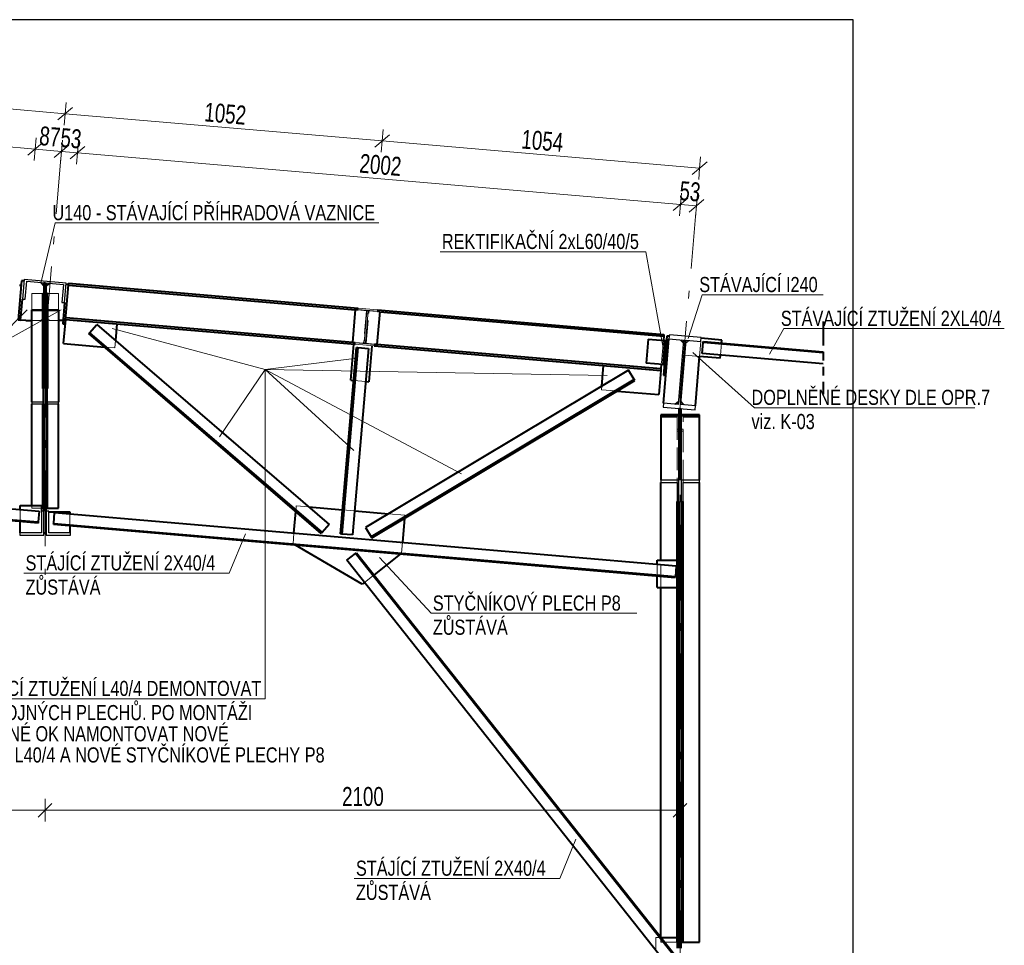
# Model space of a CAD drawing. Header units: metres. Extents: x 217 to 322, y -6 to 53.
# Tile 5 of 39: x 247 to 260, y 1 to 13. Entities that reach past the tile are written whole.
import ezdxf

# ---------------------------------------------------------------- set-up
doc = ezdxf.new("R2010")
doc.units = ezdxf.units.M
for name, pattern in [('__RA_15', [1.7, 1, -0.3, 0.1, -0.3]), ('__RA_2', [0.4, 0.3, -0.1]), ('__RA_4', [0.6, 0.3, -0.1, 0, -0.1, 0, -0.1])]:
    doc.linetypes.add(name, pattern=pattern)
for name, color, linetype, lineweight in [('OSY', 204, '__RA_15', 13), ('POPIS', 7, 'Continuous', 13), ('Standard', 7, 'Continuous', 40), ('VYZTUZ', 11, 'Continuous', 50)]:
    doc.layers.add(name, color=color, linetype=linetype, lineweight=lineweight)
doc.styles.add('ARIAL', font='ARIAL.TTF')

msp = doc.modelspace()

# ---------------------------------------------------------------- linework, layer by layer
at = {"layer": 'OSY', "color": 204, "linetype": '__RA_15', "lineweight": 13}
for p, q in [((246.953, 8.585), (247.162, 11.016)), ((255.353, 7.865), (255.562, 10.296)), ((246.953, 8.585), (246.953, 5.505)), ((255.353, 7.865), (255.353, -0.015))]:
    msp.add_line(p, q, dxfattribs=at)
at = {"layer": 'Standard', "color": 204, "linetype": 'Continuous', "lineweight": 13}
for p, q in [((247.088, 10.16), (246.902, 9.382)), ((251.368, 10.16), (247.088, 10.16)), ((252.179, 9.779), (254.899, 9.779)), ((254.899, 9.779), (255.13, 8.508)), ((255.645, 9.208), (255.459, 8.63)), ((257.244, 9.208), (255.645, 9.208)), ((246.157, 8.449), (247.166, 9.012)), ((246.717, 9.009), (246.157, 8.449)), ((247.839, 8.762), (249.862, 8.221)), ((256.724, 8.762), (256.538, 8.424)), ((259.642, 8.762), (256.724, 8.762)), ((251.04, 8.368), (249.862, 8.221)), ((255.524, 8.445), (256.336, 7.716)), ((249.862, 8.221), (249.26, 7.332)), ((249.862, 8.221), (251.037, 7.149)), ((249.862, 8.221), (254.388, 8.142)), ((249.862, 8.221), (252.462, 6.839)), ((249.862, 8.221), (249.862, 3.867)), ((259.254, 7.716), (256.336, 7.716)), ((249.39, 5.526), (249.602, 6.047)), ((251.376, 5.734), (252.059, 4.996)), ((246.67, 5.526), (249.39, 5.526)), ((252.059, 4.996), (254.779, 4.996)), ((245.453, 3.867), (249.862, 3.867)), ((253.762, 1.489), (253.974, 2.009)), ((251.042, 1.489), (253.762, 1.489))]:
    msp.add_line(p, q, dxfattribs=at)
at = {"layer": 'Standard', "color": 1, "linetype": 'Continuous', "lineweight": 40}
for p, q in [((246.641, 9.395), (246.596, 8.877)), ((246.673, 9.392), (246.641, 9.395)), ((246.616, 9.337), (246.636, 9.335)), ((246.937, 9.327), (246.898, 9.373)), ((246.937, 9.368), (246.937, 8.866)), ((246.937, 9.368), (246.953, 9.368)), ((246.969, 8.866), (246.969, 9.367)), ((247.009, 9.363), (246.969, 9.327)), ((247.218, 8.823), (247.263, 9.341)), ((247.263, 9.341), (247.231, 9.344)), ((247.262, 9.336), (251.06, 9.011)), ((247.263, 9.341), (247.264, 9.361)), ((247.264, 9.361), (251.094, 9.033)), ((246.628, 8.874), (246.652, 9.153)), ((246.921, 9.124), (246.921, 9.225)), ((246.921, 9.225), (246.937, 9.225)), ((246.921, 9.124), (246.937, 9.124)), ((246.921, 7.971), (246.921, 9.124)), ((246.985, 9.225), (246.969, 9.225)), ((246.969, 9.124), (246.985, 9.124)), ((246.985, 9.124), (246.985, 9.225)), ((246.985, 9.124), (246.985, 7.971)), ((246.777, 7.787), (246.777, 9.011)), ((246.777, 9.011), (246.921, 9.011)), ((246.985, 9.011), (247.129, 9.011)), ((247.129, 9.011), (247.129, 7.787)), ((247.21, 9.105), (247.186, 8.826)), ((251.023, 8.578), (251.061, 9.016)), ((251.061, 9.016), (251.093, 9.013)), ((251.379, 8.989), (251.342, 8.55)), ((251.348, 8.991), (251.379, 8.989)), ((251.349, 9.011), (255.139, 8.686)), ((246.596, 8.877), (246.628, 8.874)), ((246.698, 8.868), (246.628, 8.874)), ((246.698, 8.868), (246.777, 8.868)), ((246.937, 8.866), (246.937, 7.971)), ((246.969, 7.971), (246.969, 8.866)), ((247.19, 8.868), (247.129, 8.868)), ((247.198, 8.564), (247.225, 8.883)), ((247.223, 8.883), (251.053, 8.555)), ((247.225, 8.908), (251.023, 8.583)), ((251.379, 8.983), (255.137, 8.661)), ((246.937, 8.748), (246.969, 8.748)), ((247.186, 8.826), (247.218, 8.823)), ((247.542, 8.707), (247.635, 8.817)), ((247.635, 8.817), (250.71, 6.172)), ((247.901, 8.825), (247.882, 8.604)), ((247.531, 8.695), (247.542, 8.707)), ((250.606, 6.051), (247.531, 8.695)), ((247.542, 8.707), (250.616, 6.063)), ((254.933, 8.624), (254.905, 8.305)), ((254.933, 8.624), (255.152, 8.605)), ((255.152, 8.605), (255.125, 8.286)), ((255.137, 8.661), (255.132, 8.607)), ((255.177, 8.663), (255.133, 8.145)), ((255.139, 8.686), (255.137, 8.661)), ((255.152, 8.605), (255.172, 8.603)), ((255.164, 8.142), (255.206, 8.628)), ((255.209, 8.66), (255.177, 8.663)), ((255.36, 8.615), (255.397, 8.572)), ((255.904, 8.611), (255.632, 8.634)), ((255.9, 8.571), (255.904, 8.611)), ((247.198, 8.564), (247.737, 8.518)), ((250.862, 6.046), (251.073, 8.513)), ((251.089, 8.512), (250.878, 6.044)), ((250.996, 8.078), (251.037, 8.556)), ((251.233, 8.499), (251.021, 6.032)), ((251.055, 8.575), (251.023, 8.578)), ((251.073, 8.513), (251.089, 8.512)), ((251.089, 8.512), (251.233, 8.499)), ((251.276, 8.536), (251.235, 8.057)), ((251.308, 8.533), (255.098, 8.208)), ((251.342, 8.55), (251.31, 8.553)), ((251.342, 8.555), (255.1, 8.233)), ((255.647, 8.432), (255.66, 8.576)), ((255.66, 8.576), (255.661, 8.591)), ((257.244, 8.44), (255.66, 8.576)), ((255.661, 8.591), (257.244, 8.456)), ((255.555, 7.74), (255.612, 8.395)), ((255.883, 8.372), (255.612, 8.395)), ((257.244, 8.295), (255.647, 8.432)), ((255.883, 8.372), (255.887, 8.412)), ((254.672, 8.213), (251.192, 6.131)), ((254.317, 8.001), (254.34, 8.273)), ((254.746, 8.09), (254.672, 8.213)), ((255.125, 8.286), (254.905, 8.305)), ((255.098, 8.208), (255.07, 7.889)), ((255.1, 8.233), (255.098, 8.208)), ((255.105, 8.288), (255.1, 8.233)), ((255.144, 8.284), (255.125, 8.286)), ((250.996, 8.078), (251.036, 8.075)), ((254.746, 8.09), (251.266, 6.007)), ((251.275, 5.994), (254.755, 8.076)), ((254.755, 8.076), (254.746, 8.09)), ((255.133, 8.145), (255.164, 8.142)), ((255.133, 7.776), (255.164, 8.142)), ((251.195, 8.061), (251.235, 8.057)), ((254.521, 7.936), (255.07, 7.889)), ((246.777, 6.42), (246.777, 7.766)), ((246.921, 6.388), (246.921, 7.766)), ((246.937, 7.766), (246.937, 6.668)), ((246.969, 7.766), (246.969, 6.668)), ((246.985, 6.388), (246.985, 7.766)), ((247.129, 6.388), (247.129, 7.766)), ((255.331, 7.799), (255.287, 7.763)), ((255.337, 7.705), (255.337, 7.343)), ((255.337, 7.705), (255.347, 7.705)), ((255.401, 7.753), (255.365, 7.796)), ((255.369, 7.343), (255.369, 7.703)), ((255.337, 7.621), (255.097, 7.621)), ((255.097, 7.621), (255.097, 7.611)), ((255.097, 7.611), (255.097, 6.755)), ((255.097, 7.611), (255.337, 7.611)), ((255.609, 7.621), (255.369, 7.621)), ((255.369, 7.611), (255.609, 7.611)), ((255.609, 7.611), (255.609, 7.621)), ((255.609, 6.755), (255.609, 7.611)), ((255.337, 7.343), (255.337, 6.755)), ((255.369, 6.755), (255.369, 7.343)), ((238.655, 7.052), (246.875, 6.347)), ((255.337, 7.105), (255.369, 7.105)), ((238.643, 6.908), (246.863, 6.204)), ((246.861, 6.188), (238.641, 6.892)), ((246.937, 6.668), (246.937, 6.348)), ((246.937, 6.668), (246.969, 6.668)), ((246.969, 6.348), (246.969, 6.668)), ((255.097, 5.698), (255.097, 6.727)), ((255.609, 0.645), (255.609, 6.727)), ((246.625, 6.42), (246.905, 6.42)), ((246.625, 6.369), (246.625, 6.42)), ((246.905, 6.42), (246.905, 6.348)), ((246.921, 6.388), (246.905, 6.388)), ((246.937, 6.388), (246.921, 6.388)), ((246.969, 6.388), (246.985, 6.388)), ((246.985, 6.388), (247.129, 6.388)), ((250.442, 6.403), (250.889, 6.365)), ((255.313, 0.645), (255.313, 6.474)), ((255.337, 6.474), (255.337, 1.045)), ((255.369, 6.474), (255.369, 1.045)), ((255.393, 0.645), (255.393, 6.474)), ((246.875, 6.347), (246.863, 6.204)), ((247.001, 6.34), (247.281, 6.34)), ((247.067, 6.186), (247.079, 6.33)), ((247.079, 6.33), (255.303, 5.625)), ((247.281, 6.34), (247.281, 6.312)), ((250.245, 6.058), (250.269, 6.341)), ((251.049, 6.351), (251.496, 6.313)), ((246.625, 6.06), (246.625, 6.208)), ((246.863, 6.204), (246.861, 6.188)), ((247.065, 6.17), (247.067, 6.186)), ((255.289, 5.466), (247.065, 6.17)), ((247.067, 6.186), (255.291, 5.481)), ((247.281, 6.152), (247.281, 6.06)), ((250.71, 6.172), (250.616, 6.063)), ((251.192, 6.131), (251.266, 6.007)), ((251.707, 6.252), (251.68, 5.936)), ((246.937, 6.06), (246.969, 6.06)), ((250.616, 6.063), (250.606, 6.051)), ((250.878, 6.044), (250.862, 6.046)), ((251.021, 6.032), (250.878, 6.044)), ((251.266, 6.007), (251.275, 5.994)), ((251.147, 5.38), (250.265, 5.896)), ((250.946, 5.699), (251.059, 5.788)), ((251.059, 5.788), (251.071, 5.798)), ((255.283, 0.453), (251.059, 5.788)), ((251.071, 5.798), (255.295, 0.463)), ((251.649, 5.778), (251.304, 5.504)), ((255.17, 0.363), (250.946, 5.699)), ((255.049, 5.698), (255.313, 5.698)), ((255.049, 5.647), (255.049, 5.698)), ((255.303, 5.625), (255.291, 5.481)), ((255.049, 5.338), (255.049, 5.486)), ((255.291, 5.481), (255.289, 5.466)), ((251.178, 5.405), (251.147, 5.38)), ((255.049, 5.338), (255.313, 5.338)), ((255.097, 0.713), (255.097, 5.338)), ((255.337, 1.045), (255.337, 0.565)), ((255.337, 1.045), (255.369, 1.045)), ((255.369, 0.565), (255.369, 1.045)), ((255.1, 0.709), (255.313, 0.709)), ((255.313, 0.645), (255.313, 0.565)), ((255.337, 0.645), (255.313, 0.645)), ((255.369, 0.645), (255.393, 0.645)), ((255.393, 0.645), (255.609, 0.645))]:
    msp.add_line(p, q, dxfattribs=at)
at = {"layer": 'Standard', "color": 2, "linetype": 'Continuous', "lineweight": 25}
for p, q in [((246.674, 9.412), (246.652, 9.153)), ((247.232, 9.364), (246.674, 9.412)), ((246.688, 9.15), (246.709, 9.389)), ((246.709, 9.389), (247.195, 9.347)), ((247.195, 9.347), (247.174, 9.108)), ((247.21, 9.105), (247.232, 9.364)), ((246.652, 9.153), (246.688, 9.15)), ((247.174, 9.108), (247.21, 9.105)), ((255.211, 8.68), (255.206, 8.628)), ((255.206, 8.628), (255.4, 8.611)), ((255.633, 8.644), (255.211, 8.68)), ((255.4, 8.611), (255.327, 7.759)), ((255.361, 7.756), (255.434, 8.608)), ((255.434, 8.608), (255.629, 8.592)), ((255.629, 8.592), (255.633, 8.644)), ((246.921, 7.971), (246.921, 7.787)), ((246.937, 7.971), (246.921, 7.971)), ((246.937, 7.766), (246.937, 7.971)), ((246.969, 7.971), (246.969, 7.766)), ((246.985, 7.971), (246.969, 7.971)), ((246.985, 7.787), (246.985, 7.971)), ((246.777, 7.787), (246.777, 7.766)), ((246.921, 7.787), (246.777, 7.787)), ((246.777, 7.766), (246.937, 7.766)), ((246.969, 7.766), (247.129, 7.766)), ((247.129, 7.787), (246.985, 7.787)), ((247.129, 7.766), (247.129, 7.787)), ((255.133, 7.776), (255.129, 7.724)), ((255.129, 7.724), (255.551, 7.688)), ((255.327, 7.759), (255.133, 7.776)), ((255.555, 7.74), (255.361, 7.756)), ((255.551, 7.688), (255.555, 7.74)), ((255.337, 6.755), (255.097, 6.755)), ((255.097, 6.755), (255.097, 6.727)), ((255.097, 6.727), (255.313, 6.727)), ((255.313, 6.727), (255.313, 6.474)), ((255.337, 6.474), (255.337, 6.755)), ((255.609, 6.755), (255.369, 6.755)), ((255.369, 6.755), (255.369, 6.474)), ((255.393, 6.474), (255.393, 6.727)), ((255.393, 6.727), (255.609, 6.727)), ((255.609, 6.727), (255.609, 6.755)), ((255.313, 6.474), (255.337, 6.474)), ((255.369, 6.474), (255.393, 6.474)), ((246.905, 6.348), (246.905, 6.06)), ((246.937, 6.348), (246.905, 6.348)), ((246.937, 6.028), (246.937, 6.348)), ((246.969, 6.348), (246.969, 6.028)), ((247.001, 6.348), (246.969, 6.348)), ((247.001, 6.06), (247.001, 6.348)), ((246.905, 6.06), (246.617, 6.06)), ((246.617, 6.06), (246.617, 6.028)), ((246.617, 6.028), (246.937, 6.028)), ((246.969, 6.028), (247.289, 6.028)), ((247.289, 6.06), (247.001, 6.06)), ((247.289, 6.028), (247.289, 6.06))]:
    msp.add_line(p, q, dxfattribs=at)
at = {"layer": 'Standard', "color": 136, "linetype": '__RA_2', "lineweight": 18}
for p, q in [((246.953, 9.368), (246.969, 9.368)), ((246.969, 9.367), (246.969, 9.368)), ((246.777, 9.225), (246.921, 9.225)), ((246.777, 9.011), (246.777, 9.225)), ((247.129, 9.225), (246.985, 9.225)), ((247.129, 9.011), (247.129, 9.225)), ((246.937, 8.999), (246.777, 8.999)), ((247.129, 8.999), (246.969, 8.999)), ((251.06, 9.011), (251.092, 9.008)), ((251.093, 9.013), (251.348, 8.991)), ((251.204, 8.998), (251.167, 8.57)), ((251.199, 8.568), (251.236, 8.996)), ((251.211, 8.998), (251.228, 8.996)), ((246.777, 8.868), (246.897, 8.868)), ((246.897, 8.868), (246.921, 8.892)), ((246.921, 8.892), (246.937, 8.908)), ((246.969, 8.908), (246.985, 8.892)), ((246.985, 8.892), (247.009, 8.868)), ((247.129, 8.868), (247.009, 8.868)), ((251.232, 8.956), (251.2, 8.959)), ((251.347, 8.986), (251.379, 8.983)), ((247.882, 8.604), (247.874, 8.506)), ((251.17, 8.61), (251.202, 8.608)), ((255.132, 8.607), (255.105, 8.288)), ((255.431, 8.569), (255.474, 8.605)), ((247.737, 8.518), (247.874, 8.506)), ((251.023, 8.583), (251.055, 8.58)), ((251.31, 8.553), (251.055, 8.575)), ((251.192, 8.568), (251.174, 8.57)), ((251.31, 8.558), (251.342, 8.555)), ((255.612, 8.395), (255.629, 8.592)), ((255.887, 8.412), (255.9, 8.571)), ((255.612, 8.395), (255.418, 8.412)), ((251.036, 8.075), (251.195, 8.061)), ((254.313, 7.954), (254.317, 8.001)), ((254.313, 7.954), (254.494, 7.939)), ((254.494, 7.939), (254.521, 7.936)), ((246.921, 7.766), (246.921, 7.787)), ((246.985, 7.766), (246.985, 7.787)), ((255.347, 7.705), (255.369, 7.705)), ((255.369, 7.703), (255.369, 7.705)), ((255.097, 7.61), (255.313, 7.61)), ((255.097, 7.602), (255.313, 7.602)), ((255.313, 7.59), (255.097, 7.59)), ((255.313, 7.59), (255.313, 7.61)), ((255.313, 7.61), (255.337, 7.61)), ((255.313, 7.59), (255.313, 6.727)), ((255.393, 7.61), (255.369, 7.61)), ((255.393, 7.59), (255.393, 7.61)), ((255.609, 7.61), (255.393, 7.61)), ((255.393, 7.602), (255.609, 7.602)), ((255.609, 7.59), (255.393, 7.59)), ((255.393, 6.727), (255.393, 7.59)), ((255.313, 7.431), (255.337, 7.431)), ((255.369, 7.431), (255.393, 7.431)), ((255.337, 7.406), (255.313, 7.406)), ((255.393, 7.406), (255.369, 7.406)), ((246.777, 6.388), (246.777, 6.42)), ((246.905, 6.388), (246.777, 6.388)), ((250.269, 6.341), (250.276, 6.417)), ((250.276, 6.417), (250.442, 6.403)), ((246.625, 6.208), (246.625, 6.369)), ((247.281, 6.312), (247.281, 6.152)), ((250.889, 6.365), (251.049, 6.351)), ((251.496, 6.313), (251.71, 6.294)), ((251.71, 6.294), (251.707, 6.252)), ((250.233, 5.915), (250.245, 6.058)), ((250.265, 5.896), (250.233, 5.915)), ((251.68, 5.936), (251.667, 5.792)), ((251.667, 5.792), (251.649, 5.778)), ((255.049, 5.486), (255.049, 5.647)), ((255.097, 5.338), (255.097, 5.698)), ((255.313, 5.698), (255.329, 5.698)), ((255.329, 5.698), (255.329, 5.338)), ((251.304, 5.504), (251.178, 5.405)), ((255.313, 5.338), (255.329, 5.338)), ((255.033, 0.709), (255.08, 0.709)), ((255.033, 0.536), (255.033, 0.709)), ((255.08, 0.709), (255.1, 0.709)), ((255.097, 0.645), (255.097, 0.713)), ((255.313, 0.645), (255.097, 0.645))]:
    msp.add_line(p, q, dxfattribs=at)
at = {"layer": 'Standard', "color": 136, "linetype": 'Continuous', "lineweight": 18}
for p, q in [((251.094, 9.033), (251.092, 9.008)), ((251.092, 9.008), (251.211, 8.998)), ((251.349, 9.011), (251.094, 9.033)), ((251.211, 8.998), (251.174, 8.57)), ((251.192, 8.568), (251.228, 8.996)), ((251.228, 8.996), (251.347, 8.986)), ((251.347, 8.986), (251.349, 9.011)), ((251.055, 8.58), (251.053, 8.555)), ((251.053, 8.555), (251.308, 8.533)), ((251.174, 8.57), (251.055, 8.58)), ((251.31, 8.558), (251.192, 8.568)), ((251.308, 8.533), (251.31, 8.558))]:
    msp.add_line(p, q, dxfattribs=at)
at = {"layer": 'Standard', "color": 1, "linetype": '__RA_4', "lineweight": 40}
for p, q in [((257.244, 8.856), (257.244, 8.04)), ((257.244, 8.84), (257.244, 7.895))]:
    msp.add_line(p, q, dxfattribs=at)
at = {"layer": 'Standard', "color": 7, "linetype": 'Continuous', "lineweight": 25}
msp.add_lwpolyline([(227.924, -0.992), (257.644, -0.992), (257.644, 12.848), (227.924, 12.848)], dxfattribs=at)
at = {"layer": 'VYZTUZ', "color": 171, "linetype": 'Continuous', "lineweight": 18}
for p, q in [((243.012, 11.964), (247.22, 11.604)), ((238.98, 11.808), (246.822, 11.136)), ((247.22, 11.604), (247.233, 11.753)), ((247.122, 11.522), (247.317, 11.686)), ((247.22, 11.604), (247.207, 11.454)), ((247.22, 11.604), (251.412, 11.244)), ((251.412, 11.244), (251.425, 11.394)), ((246.725, 11.054), (246.92, 11.218)), ((246.822, 11.136), (246.835, 11.285)), ((247.17, 11.106), (247.182, 11.256)), ((247.38, 11.088), (247.393, 11.238)), ((251.315, 11.162), (251.51, 11.326)), ((251.412, 11.244), (251.399, 11.095)), ((251.412, 11.244), (255.612, 10.884)), ((246.822, 11.136), (246.809, 10.987)), ((246.822, 11.136), (247.17, 11.106)), ((247.072, 11.024), (247.267, 11.188)), ((247.17, 11.106), (247.157, 10.957)), ((247.17, 11.106), (247.38, 11.088)), ((247.283, 11.006), (247.478, 11.17)), ((247.38, 11.088), (247.367, 10.939)), ((247.38, 11.088), (255.358, 10.404)), ((255.515, 10.802), (255.71, 10.966)), ((255.612, 10.884), (255.625, 11.034)), ((255.612, 10.884), (255.599, 10.735)), ((255.358, 10.404), (255.371, 10.554)), ((255.261, 10.322), (255.456, 10.486)), ((255.472, 10.304), (255.667, 10.468)), ((255.57, 10.386), (255.582, 10.536)), ((255.358, 10.404), (255.345, 10.255)), ((255.358, 10.404), (255.57, 10.386)), ((255.57, 10.386), (255.557, 10.237)), ((246.863, 2.301), (247.043, 2.481)), ((246.953, 2.391), (246.953, 2.541)), ((255.263, 2.301), (255.443, 2.481)), ((255.353, 2.391), (255.353, 2.541)), ((238.553, 2.391), (246.953, 2.391)), ((246.953, 2.391), (246.953, 2.241)), ((246.953, 2.391), (255.353, 2.391)), ((255.353, 2.391), (255.353, 2.241))]:
    msp.add_line(p, q, dxfattribs=at)

# ---------------------------------------------------------------- texts
at = {"layer": 'POPIS', "color": 204, "linetype": 'Continuous', "lineweight": 13, "char_height": 0.2, "width": 0.07692, "attachment_point": 7, "style": 'ARIAL'}
for s, insert in [('\\W0.77;U140\\~-\\~STÁVAJÍCÍ\\~PŘÍHRADOVÁ\\~VAZNICE', (247.05, 10.193)), ('\\W0.77;REKTIFIKAČNÍ\\~2xL60/40/5', (252.202, 9.812)), ('\\W0.77;STÁVAJÍCÍ\\~I240', (255.607, 9.242)), ('\\W0.77;STÁVAJÍCÍ\\~ZTUŽENÍ\\~2XL40/4', (256.686, 8.795)), ('\\W0.77;DOPLNĚNÉ\\~DESKY\\~DLE\\~OPR.7', (256.298, 7.75)), ('\\W0.77;viz.\\~K-03', (256.298, 7.43)), ('\\W0.77;STÁJÍCÍ\\~ZTUŽENÍ\\~2X40/4', (246.694, 5.56)), ('\\W0.77;ZŮSTÁVÁ', (246.694, 5.24)), ('\\W0.77;STYČNÍKOVÝ\\~PLECH\\~P8', (252.082, 5.029)), ('\\W0.77;ZŮSTÁVÁ', (252.082, 4.709)), ('\\W0.77;STÁVAJÍCÍ\\~ZTUŽENÍ\\~L40/4\\~DEMONTOVAT', (245.582, 3.9)), ('\\W0.77;vč.\\~PŘÍPOJNÝCH\\~PLECHŮ.\\~PO\\~MONTÁŽI', (245.582, 3.58)), ('\\W0.77;DOPLNĚNÉ\\~OK\\~NAMONTOVAT\\~NOVÉ', (245.582, 3.3)), ('\\W0.77;ZTUŽENÍ\\~L40/4\\~A\\~NOVÉ\\~STYČNÍKOVÉ\\~PLECHY\\~P8', (245.582, 3.02)), ('\\W0.77;STÁJÍCÍ\\~ZTUŽENÍ\\~2X40/4', (251.065, 1.522)), ('\\W0.77;ZŮSTÁVÁ', (251.065, 1.202))]:
    msp.add_mtext(s, dxfattribs=dict(at, insert=insert))
at = {"layer": 'VYZTUZ', "color": 171, "linetype": 'Continuous', "lineweight": 18, "char_height": 0.25, "width": 0.08929, "attachment_point": 7, "rotation": 355.1009, "style": 'ARIAL'}
for s, insert in [('\\W0.71;1052', (249.051, 11.501)), ('\\W0.71;87', (246.868, 11.187)), ('\\W0.71;53', (247.147, 11.163)), ('\\W0.71;1054', (253.246, 11.142)), ('\\W0.71;2002', (251.104, 10.823)), ('\\W0.71;53', (255.336, 10.461))]:
    msp.add_mtext(s, dxfattribs=dict(at, insert=insert))
at = {"layer": 'VYZTUZ', "color": 171, "linetype": 'Continuous', "lineweight": 18, "insert": (250.882, 2.445), "char_height": 0.25, "width": 0.08929, "attachment_point": 7, "style": 'ARIAL'}
msp.add_mtext('\\W0.71;2100', dxfattribs=at)

doc.saveas('drawing.dxf')
